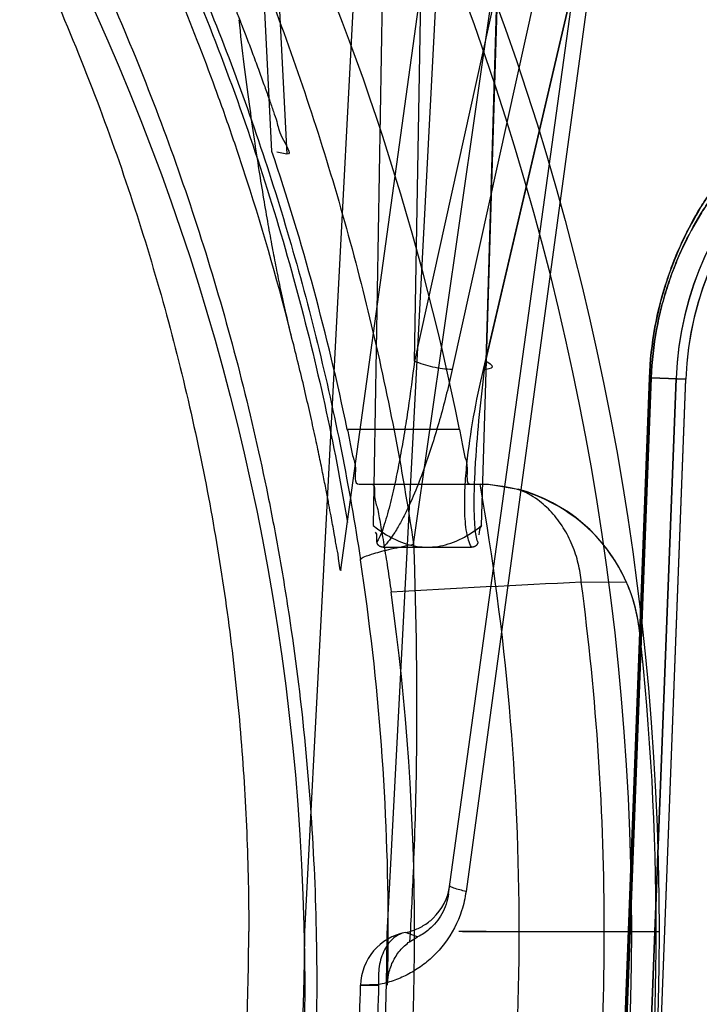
# Model space of a CAD drawing. Header units: millimetres. Extents: x 0 to 297, y 0 to 210.
# Tile 228 of 256: x 58.5938 to 58.668, y 159.026 to 159.1336. Entities that reach past the tile are written whole.
import ezdxf

# ---------------------------------------------------------------- set-up
doc = ezdxf.new("R2010")
doc.units = ezdxf.units.MM
doc.header["$LTSCALE"] = 16.335
doc.layers.get('0').update_dxf_attribs({"linetype": 'CONTINUOUS'})
for name, color, linetype in [('AXES_REF', 7, 'CONTINUOUS'), ('INTFCLR_1', 7, 'CONTINUOUS'), ('INTFCLR_144815', 7, 'CONTINUOUS'), ('INTFCLR_72935', 7, 'CONTINUOUS')]:
    doc.layers.add(name, color=color, linetype=linetype)

msp = doc.modelspace()

# ---------------------------------------------------------------- linework, layer by layer
at = {"color": 7, "linetype": 'Continuous'}
for radius in [5.8174969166, 5.817, 5.7797484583]:
    msp.add_circle((57.454730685, 154.8339782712), radius, dxfattribs=at)
msp.add_arc((57.454730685, 154.8339782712), 5.76, 278.2771290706, 261.7228709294, dxfattribs=at)
at = {"layer": 'AXES_REF', "color": 9, "linetype": 'Continuous'}
msp.add_circle((57.454730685, 154.8339782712), 5.3067073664, dxfattribs=at)
at = {"layer": 'INTFCLR_1', "color": 9, "linetype": 'Continuous'}
for p, q in [((58.6570692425, 158.9504884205), (58.6625495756, 159.0944893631)), ((58.6627570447, 159.0944893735), (58.6572800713, 158.9504884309)), ((58.6627570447, 159.0944893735), (58.6625495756, 159.0944893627)), ((58.6627570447, 159.0944893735), (58.6665201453, 159.094345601))]:
    msp.add_line(p, q, dxfattribs=at)
at = {"layer": 'INTFCLR_1', "color": 6, "linetype": 'Continuous'}
for p, q in [((58.6599605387, 158.9503657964), (58.6654621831, 159.0943657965)), ((58.6610185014, 158.9503456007), (58.6665201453, 159.0943456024))]:
    msp.add_line(p, q, dxfattribs=at)
at = {"layer": 'INTFCLR_1', "color": 9, "linetype": 'Continuous'}
msp.add_circle((58.3668984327, 159.0279782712), 0.258, dxfattribs=at)
at = {"layer": 'INTFCLR_1', "color": 6, "linetype": 'Continuous'}
for radius, start, end in [(0.03568855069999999, 90.6042427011, 177.8120294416), (0.0346305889, 90.60417744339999, 177.8120271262)]:
    msp.add_arc((58.7011254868, 159.093023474), radius, start, end, dxfattribs=at)
at = {"layer": 'INTFCLR_1', "color": 9, "linetype": 'Continuous'}
for points, knots in [([(58.2549370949, 159.2663580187), (58.2568705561, 159.2672993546), (58.260775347, 159.2691402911), (58.2686965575, 159.2726337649), (58.2828698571, 159.2782520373), (58.299616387, 159.2834483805), (58.3146277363, 159.2868627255), (58.3222720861, 159.2882900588), (58.3266882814, 159.2890249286), (58.33774588, 159.2907153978), (58.356684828, 159.2924732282), (58.3790627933, 159.2921910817), (58.393529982, 159.2908648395), (58.40020944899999, 159.2900298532), (58.404657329, 159.2894139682), (58.4166989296, 159.287503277), (58.43601565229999, 159.2831355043), (58.4547117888, 159.2768311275), (58.465771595, 159.27230123), (58.4697500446, 159.2705828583), (58.4756385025, 159.2679506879), (58.4880271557, 159.2619409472), (58.50617662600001, 159.2514158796), (58.5230847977, 159.2392886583), (58.5333954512, 159.230715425), (58.53802072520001, 159.2266320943), (58.5410665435, 159.2238783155), (58.5492247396, 159.2162357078), (58.5617657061, 159.2030329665), (58.5767605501, 159.1840059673), (58.5877622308, 159.1670596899), (58.5946605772, 159.1546398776), (58.5983943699, 159.1473311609), (58.6037932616, 159.1361262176), (58.61098291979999, 159.1186582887), (58.61716013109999, 159.098402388), (58.6202579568, 159.084810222), (58.6215206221, 159.0783687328), (58.6223200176, 159.0740050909), (58.6243091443, 159.0618763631), (58.6258826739, 159.0461969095), (58.6262713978, 159.030399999), (58.626163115, 159.0224073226), (58.6260122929, 159.0178101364), (58.6254920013, 159.0064207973), (58.6239743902, 158.9917196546), (58.621156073, 158.9761295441), (58.6194670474, 158.9684505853), (58.6184218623, 158.9640913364), (58.6167871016, 158.9576311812), (58.6140642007, 158.9481218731), (58.60849308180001, 158.9317498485), (58.601825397, 158.91598898), (58.59507487, 158.9027653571), (58.5909834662, 158.8954106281), (58.584662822, 158.8846571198), (58.5743112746, 158.8691983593), (58.5586708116, 158.8500045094), (58.5456438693, 158.8367771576), (58.536425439, 158.8284658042), (58.5301074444, 158.8230378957), (58.5186766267, 158.8139109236), (58.5012774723, 158.8019718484), (58.4864418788, 158.7938051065), (58.4787765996, 158.7900692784)], [0, 0, 0, 0, 0.0078493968, 0.0157556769, 0.0315973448, 0.06348082, 0.0796255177, 0.0877696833, 0.09186257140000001, 0.09596636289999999, 0.128600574, 0.1611442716, 0.177500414, 0.1816059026, 0.1857145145, 0.1938901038, 0.2261064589, 0.2578609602, 0.2657731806, 0.2697286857, 0.2736790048, 0.2893160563, 0.3199691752, 0.350131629, 0.3651446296, 0.3688979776, 0.3726519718, 0.3801321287, 0.4097003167, 0.4390100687, 0.4684423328, 0.4833358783, 0.4908515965, 0.498396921, 0.52873346, 0.5596898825, 0.5755734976, 0.5795998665, 0.5836492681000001, 0.5917658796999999, 0.6244614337, 0.6410489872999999, 0.6494251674, 0.6536350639, 0.6578378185, 0.6910418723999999, 0.7074624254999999, 0.7156483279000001, 0.7197377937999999, 0.7238248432, 0.7399718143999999, 0.7558251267, 0.7869322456, 0.802323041, 0.8100025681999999, 0.8176490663, 0.8478512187, 0.8777971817, 0.9079026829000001, 0.9155006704, 0.9231007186, 0.93830313, 0.9688745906, 1, 1, 1, 1]), ([(58.6625495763, 159.0944893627), (58.662619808, 159.0963347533), (58.6630138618, 159.0999125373), (58.664100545, 159.1041845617), (58.6652302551, 159.1072983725), (58.6664111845, 159.110022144), (58.667741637, 159.1124980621), (58.6691806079, 159.1147299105), (58.6705754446, 159.1166763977), (58.6723479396, 159.1188237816), (58.6745241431, 159.1210457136), (58.6772594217, 159.1234363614), (58.6805569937, 159.1257691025), (58.6838524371, 159.1275365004), (58.6863061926, 159.1285976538), (58.6884794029, 159.1294087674), (58.6905517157, 159.130021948), (58.69250900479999, 159.1304612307), (58.6942005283, 159.1307687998), (58.6960805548, 159.1310031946), (58.6980643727, 159.1311084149), (58.6999350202, 159.1310840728), (58.7013893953, 159.1309222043), (58.7022573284, 159.130706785), (58.7025319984, 159.1305245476), (58.7025288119, 159.1304415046)], [0, 0, 0, 0, 0.0914600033, 0.1775485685, 0.2176340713, 0.2554117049, 0.3245070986, 0.3565121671, 0.3868849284, 0.4430625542, 0.4942160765, 0.5407449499, 0.622837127, 0.6936370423, 0.7255204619, 0.7551831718, 0.8084811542, 0.8323748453, 0.8545106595, 0.8935971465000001, 0.9261834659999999, 0.9525880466, 0.9869372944, 0.9958842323, 1, 1, 1, 1]), ([(58.6627570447, 159.0944893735), (58.6628240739, 159.0962520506), (58.6631110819, 159.0988637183), (58.66384371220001, 159.1022110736), (58.66452311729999, 159.1045498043), (58.6653090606, 159.1067235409), (58.6664327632, 159.1093241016), (58.66769871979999, 159.1116879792), (58.6690680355, 159.1138186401), (58.6703948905, 159.1156760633), (58.6720807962, 159.1177246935), (58.6741507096, 159.1198438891), (58.6767514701, 159.1221224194), (58.6798862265, 159.1243441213), (58.6830193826, 159.1260254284), (58.6853513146, 159.1270330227), (58.6874164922, 159.1278019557), (58.69050523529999, 159.1287123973), (58.6937700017, 159.129256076), (58.69649501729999, 159.1293913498), (58.6983632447, 159.1293568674), (58.69948270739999, 159.1291864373), (58.7007591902, 159.128955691), (58.7007490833, 159.1287100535)], [0, 0, 0, 0, 0.0917842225, 0.1360970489, 0.1782041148, 0.2184084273, 0.2562887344, 0.3255446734, 0.3576106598, 0.3880326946, 0.4442782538, 0.4954661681, 0.5420028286, 0.6240531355, 0.6947612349, 0.7265873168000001, 0.7561881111, 0.8093550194, 0.8941409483, 0.9266188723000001, 0.9529352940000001, 0.9872078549, 1, 1, 1, 1])]:
    msp.add_open_spline(points, degree=3, knots=knots, dxfattribs=at)
at = {"layer": 'INTFCLR_144815', "color": 9, "linetype": 'Continuous'}
for p, q in [((58.636789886, 159.0763019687), (58.74559673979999, 159.8370621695)), ((58.6406192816, 159.0380882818), (58.6951658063, 159.4333639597)), ((58.69593181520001, 159.3439269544), (58.64101768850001, 159.0953909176)), ((58.64441310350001, 159.0953909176), (58.7024997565, 159.3439269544)), ((58.6913891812, 159.3430044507), (58.6368827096, 159.0963134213)), ((58.6446660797, 159.0963134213), (58.70232152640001, 159.3430044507)), ((58.6369187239, 159.3401876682), (58.63237640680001, 159.0783401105)), ((58.6368827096, 159.0963134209), (58.6411009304, 159.3401091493)), ((58.6442280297, 159.0783401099), (58.65209035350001, 159.3401876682)), ((58.6519963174, 159.3401091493), (58.6446660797, 159.0963134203)), ((58.6829643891, 159.3350078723), (58.6425195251, 159.0383714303)), ((58.628857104, 159.0735106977), (58.6648006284, 159.3339782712)), ((58.6216419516, 159.1446830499), (58.62296101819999, 159.1189294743)), ((58.6418002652, 159.0888481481), (58.6295526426, 159.0888481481)), ((58.6308413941, 159.0828481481), (58.6449715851, 159.0828481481)), ((58.66005267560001, 159.0721321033), (58.6551067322, 159.0721545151)), ((58.6614633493, 159.0668542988), (58.6614589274, 159.0668938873)), ((58.63723320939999, 159.0334000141), (58.6358954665, 159.0338764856)), ((58.6329697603, 159.0281876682), (58.6309981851, 159.0281115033)), ((58.6309981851, 159.0281115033), (58.6329639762, 159.0281107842))]:
    msp.add_line(p, q, dxfattribs=at)
at = {"layer": 'INTFCLR_144815', "color": 6, "linetype": 'Continuous'}
for p, q in [((58.6338983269, 159.0337405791), (58.6559220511, 159.4539782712)), ((58.62489843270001, 159.0339782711), (58.6450291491, 159.4180952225)), ((58.6213258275, 159.1192111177), (58.6194638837, 159.1556023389)), ((58.6229602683, 159.1189294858), (58.6218700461, 159.1191174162)), ((58.6449715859, 159.0828481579), (58.6482034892, 159.0823019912)), ((58.6334797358, 159.0759782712), (58.6431247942, 159.0759782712)), ((58.63635607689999, 159.0328741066), (58.6372332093, 159.0334000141)), ((58.6447248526, 159.0339782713), (58.6417252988, 159.0339782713)), ((58.64214421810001, 159.0339782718), (58.6451437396, 159.0339782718)), ((58.64472486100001, 159.0339782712), (58.6606141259, 159.0339782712)), ((58.6606141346, 159.0339782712), (58.6636141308, 159.0339782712)), ((58.66061415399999, 159.0339782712), (58.66361411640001, 159.0339782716))]:
    msp.add_line(p, q, dxfattribs=at)
for points in [[(58.6334796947, 159.0759782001), (58.6334428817, 159.075978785), (58.6334073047, 159.075980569), (58.6333729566, 159.0759835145), (58.6333398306, 159.0759876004), (58.6333079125, 159.0759927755), (58.6332771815, 159.075998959), (58.63324761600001, 159.0760061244), (58.63321920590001, 159.0760142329), (58.6331919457, 159.0760231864), (58.6331658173, 159.0760329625), (58.6331407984, 159.0760435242), (58.6331168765, 159.0760547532), (58.6330940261, 159.076066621), (58.6330722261, 159.0760791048), (58.6330514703, 159.0760920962), (58.6330317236, 159.0761055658), (58.63301297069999, 159.0761195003), (58.6329952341, 159.0761338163), (58.6329784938, 159.0761485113), (58.6329627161, 159.0761635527), (58.6329479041, 159.0761788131), (58.63293405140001, 159.07619428), (58.6329211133, 159.07620994), (58.6329090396, 159.076225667), (58.6328978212, 159.076241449), (58.6328874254, 159.0762572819), (58.6328777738, 159.0762730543), (58.632868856, 159.0762887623), (58.6328606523, 159.0763044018), (58.63285307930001, 159.0763198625), (58.63284613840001, 159.0763351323), (58.6328398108, 159.076350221), (58.6328339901, 159.076365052), (58.632828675, 159.0763796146), (58.63282386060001, 159.0763939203), (58.6328194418, 159.0764079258), (58.6328154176, 159.0764216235), (58.6328117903, 159.076435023), (58.63280846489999, 159.0764481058), (58.632805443, 159.0764608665), (58.6328027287, 159.0764733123), (58.63280023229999, 159.0764854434), (58.6327979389, 159.0764972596), (58.63279587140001, 159.076508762), (58.6327939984, 159.0765199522), (58.6327923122, 159.0765308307), (58.6327908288, 159.0765413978), (58.6327895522, 159.0765516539)], [(58.6438097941, 159.0765165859), (58.6438088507, 159.0765109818), (58.6438078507, 159.0765052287), (58.6438067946, 159.0764993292), (58.6438056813, 159.0764932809), (58.6438044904, 159.0764870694), (58.64380322, 159.0764806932), (58.6438018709, 159.0764741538), (58.6438004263, 159.0764674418), (58.64379888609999, 159.0764605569), (58.64379724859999, 159.0764534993), (58.6437954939, 159.0764462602), (58.6437936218, 159.0764388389), (58.64379162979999, 159.076431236), (58.6437894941, 159.0764234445), (58.6437872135, 159.0764154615), (58.6437847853, 159.0764072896), (58.6437821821, 159.07639893), (58.6437794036, 159.0763903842), (58.6437764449, 159.0763816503), (58.6437732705, 159.0763727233), (58.6437698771, 159.0763635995), (58.6437662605, 159.0763542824), (58.6437623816, 159.0763447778), (58.643758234, 159.0763350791), (58.64375381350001, 159.0763251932), (58.6437490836, 159.0763151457), (58.6437440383, 159.0763049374), (58.6437386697, 159.0762945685), (58.64373293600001, 159.0762840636), (58.64372682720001, 159.0762734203), (58.6437203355, 159.0762626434), (58.6437134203, 159.0762517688), (58.6437060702, 159.0762407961), (58.6436982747, 159.0762297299), (58.6436899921, 159.0762186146), (58.6436812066, 159.0762074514), (58.6436719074, 159.0761962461), (58.64366205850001, 159.0761850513), (58.6436516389, 159.0761738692), (58.6436406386, 159.0761627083), (58.6436290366, 159.0761516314), (58.6436168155, 159.0761406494), (58.6436039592, 159.0761297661), (58.6435904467, 159.0761190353), (58.6435762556, 159.0761084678), (58.6435613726, 159.0760980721), (58.6435457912, 159.0760878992), (58.6435295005, 159.0760779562), (58.643512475, 159.0760682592), (58.643494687, 159.0760588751), (58.64347610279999, 159.07604981), (58.6434567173, 159.0760410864), (58.64343654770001, 159.0760327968), (58.6434156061, 159.0760249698), (58.643393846, 159.0760176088), (58.6433711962, 159.0760107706), (58.643347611, 159.0760044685), (58.6433230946, 159.0759987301), (58.643297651, 159.0759936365), (58.6432712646, 159.0759892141), (58.6432439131, 159.0759854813), (58.6432156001, 159.0759825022), (58.643186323, 159.0759803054), (58.6431560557, 159.075978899), (58.6431247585, 159.0759783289)], [(58.643814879, 159.0765519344), (58.64381440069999, 159.0765472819), (58.64381383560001, 159.0765424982), (58.6438131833, 159.076537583), (58.6438124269, 159.07653254), (58.6438115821, 159.0765273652)]]:
    msp.add_lwpolyline(points, dxfattribs=at)
at = {"layer": 'INTFCLR_144815', "color": 9, "linetype": 'Continuous'}
msp.add_circle((58.3668984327, 159.0339782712), 0.2967156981, dxfattribs=at)
for centre, radius, start, end in [((58.3668984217, 159.0340306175), 0.2937157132, 359.9897886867, 89.9999978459), ((58.3672433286, 159.0344901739), 0.266777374, 359.890055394, 8.6435610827), ((58.8731619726, 154.6727309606), 4.4048242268, 92.8375147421, 93.1080322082), ((58.366898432, 159.0339782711), 0.2907257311, 6.899999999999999e-09, 7.5455071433), ((58.3668984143, 159.0339259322), 0.2937157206, 270.0000035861, 0.0102098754), ((58.6369964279, 159.0279786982), 0.0059996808, 100.5739138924, 178.731640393), ((58.3638551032, 159.0344347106), 0.2701658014, 358.6585698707, 359.9031966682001), ((58.3668984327, 159.0339782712), 0.2907257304, 352.4544928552, 360)]:
    msp.add_arc(centre, radius, start, end, dxfattribs=at)
at = {"layer": 'INTFCLR_144815', "color": 6, "linetype": 'Continuous'}
for centre, radius, start, end in [((58.3668984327, 159.0339782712), 0.2803243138, 11.2877879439, 25.7133570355), ((58.3668984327, 159.0339782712), 0.2683243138, 11.7996976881, 18.5207825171), ((58.3668984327, 159.0339782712), 0.2814304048, 350.0000000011, 9.9999999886), ((58.6435794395, 159.0648597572), 0.0179947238, 6.364865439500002, 88.4911031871), ((58.64356744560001, 159.0649134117), 0.0179962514, 23.6480536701, 75.0713854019), ((58.6435275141, 159.0648876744), 0.0180433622, 6.384098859, 23.6720560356), ((58.3668984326, 159.0339782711), 0.2700000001, 352.1026397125, 7.897360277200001), ((58.3668984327, 159.0339782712), 0.2963938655, 353.6277518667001, 6.372248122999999), ((58.3668984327, 159.0339782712), 0.267, 180.0510065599, 359.9489934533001), ((58.3668984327, 159.0339782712), 0.258, 180, 359.9999999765)]:
    msp.add_arc(centre, radius, start, end, dxfattribs=at)
at = {"layer": 'INTFCLR_144815', "color": 9, "linetype": 'Continuous'}
for points, knots in [([(58.36689841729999, 159.3143366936), (58.37113130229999, 159.314336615), (58.3774375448, 159.314186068), (58.3858065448, 159.313687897), (58.398146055, 159.3126632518), (58.4164420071, 159.3100665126), (58.4403016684, 159.3044004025), (58.4596060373, 159.2979085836), (58.4727686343, 159.2924586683), (58.48020422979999, 159.2890785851), (58.4911824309, 159.2837834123), (58.5070979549, 159.2749687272), (58.5271176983, 159.26142234), (58.542715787, 159.2487315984), (58.5530360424, 159.2391417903), (58.55877708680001, 159.2334436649), (58.56719075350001, 159.2247176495), (58.5790801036, 159.2109558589), (58.59331295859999, 159.1912613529), (58.60270233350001, 159.1755712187), (58.608418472, 159.1647293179), (58.61210072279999, 159.157360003), (58.6181192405, 159.1442612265), (58.6255029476, 159.1249716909), (58.6323682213, 159.1010021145), (58.6355514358, 159.0846075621), (58.63678987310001, 159.0763019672)], [0, 0, 0, 0, 0.0323899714, 0.0482450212, 0.0641481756, 0.1271321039, 0.1894167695, 0.2515535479, 0.2827426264, 0.2983963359, 0.3140475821, 0.3760051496, 0.4373985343, 0.4987868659, 0.5296594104, 0.5451698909, 0.5606765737, 0.6224102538, 0.6841298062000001, 0.7463992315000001, 0.762125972, 0.7779128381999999, 0.8094313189, 0.8724013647, 0.9357430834, 1, 1, 1, 1]), ([(58.10280612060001, 159.0745833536), (58.1040201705, 159.0825555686), (58.1071516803, 159.0983318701), (58.1128033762, 159.1176011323), (58.11762793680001, 159.1307342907), (58.1206282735, 159.1381300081), (58.1253278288, 159.1490133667), (58.13321521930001, 159.1648317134), (58.14548705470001, 159.1848487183), (58.1571028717, 159.2005455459), (58.1659389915, 159.2109810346), (58.1711981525, 159.2167929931), (58.1792472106, 159.2253047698), (58.1919989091, 159.2373929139), (58.2103848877, 159.2519956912), (58.2251322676, 159.2617261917), (58.2353524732, 159.2676851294), (58.2422841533, 159.2715221), (58.2546244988, 159.2778245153), (58.2728880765, 159.285662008), (58.2899313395, 159.2912312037), (58.30153996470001, 159.2943134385), (58.3093842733, 159.2962066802), (58.3231834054, 159.2990423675), (58.3431212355, 159.3017440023), (58.3632244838, 159.3026307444), (58.3773192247, 159.302292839), (58.3854054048, 159.3018219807), (58.3974809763, 159.3008409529), (58.4153823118, 159.29835573), (58.4387316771, 159.2929318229), (58.457628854, 159.2867156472), (58.4705171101, 159.2814949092), (58.4777954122, 159.2782579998), (58.4885330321, 159.2731908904), (58.50409814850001, 159.2647582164), (58.5236887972, 159.251790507), (58.5389592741, 159.2396364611), (58.54906464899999, 159.2304490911), (58.5546831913, 159.2249927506), (58.5629090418, 159.2166453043), (58.57453380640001, 159.2034814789), (58.5884593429, 159.1846293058), (58.5976513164, 159.169600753), (58.6032459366, 159.1592167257), (58.60684682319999, 159.1521644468), (58.6127303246, 159.1396337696), (58.6199506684, 159.1211761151), (58.626665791, 159.0982328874), (58.6297795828, 159.0825346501), (58.6309907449, 159.0745833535)], [0, 0, 0, 0, 0.0318457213, 0.0634185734, 0.0791931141, 0.0870815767, 0.094933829, 0.1260061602, 0.1567815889, 0.1875451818, 0.2030139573, 0.210765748, 0.2184960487, 0.2492749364, 0.2800521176, 0.3111084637, 0.3189436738, 0.3267698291, 0.3423932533, 0.3736478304, 0.40514581, 0.4130942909, 0.4210773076, 0.4370099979, 0.4687094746, 0.5004174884, 0.5163608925, 0.5243692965, 0.5324013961, 0.5642032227, 0.5956284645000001, 0.6269453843, 0.6426486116, 0.6505262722, 0.6583992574, 0.6895346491, 0.72033006, 0.7510658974, 0.7665005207, 0.7742492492, 0.7819920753, 0.8127794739, 0.8435012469, 0.8744409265, 0.8822471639, 0.8900796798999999, 0.905708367, 0.9368993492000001, 0.9682376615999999, 1, 1, 1, 1]), ([(58.623606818, 159.098411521), (58.6221361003, 159.1043521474), (58.6199436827, 159.1120638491), (58.61681468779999, 159.1214489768), (58.6142909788, 159.1285170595), (58.6095472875, 159.1405888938), (58.6017786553, 159.1572366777), (58.590926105, 159.1762440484), (58.5806562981, 159.1912375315), (58.57284241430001, 159.2012644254), (58.5681926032, 159.206865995), (58.5610720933, 159.2150936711), (58.5497761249, 159.2268698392), (58.5334440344, 159.24131641), (58.5203004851, 159.2511379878), (58.51115987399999, 159.2572556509), (58.5049284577, 159.2612395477), (58.4938006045, 159.2678692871), (58.47727957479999, 159.2763494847), (58.45652971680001, 159.2848729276), (58.4403594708, 159.2899510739), (58.42931597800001, 159.292774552), (58.4218293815, 159.2945152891), (58.4123792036, 159.2963875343), (58.4028426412, 159.2978449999), (58.3951714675, 159.2987592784), (58.3836973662, 159.2998712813), (58.3664658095, 159.3005942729), (58.3435169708, 159.299554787), (58.3264362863, 159.2972800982), (58.3151377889, 159.2951426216), (58.3076507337, 159.2935556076), (58.2947999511, 159.2903903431), (58.2769246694, 159.2847444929), (58.2562901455, 159.2762419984), (58.2398297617, 159.2677768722), (58.2295210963, 159.2616262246), (58.224834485, 159.2586604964), (58.22173684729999, 159.2566544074), (58.21338472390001, 159.2510574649), (58.2002725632, 159.2412495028), (58.1839810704, 159.2268297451), (58.1714548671, 159.2137680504), (58.1632576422, 159.2040974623), (58.15872795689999, 159.1984073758), (58.1521177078, 159.1897441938), (58.1428680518, 159.1762408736), (58.1320064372, 159.1572150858), (58.1242330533, 159.1405515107), (58.1194885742, 159.1284712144), (58.1169674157, 159.1214059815), (58.11384549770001, 159.1120372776), (58.1116582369, 159.1043414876), (58.11019015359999, 159.0984118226)], [0, 0, 0, 0, 0.0260933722, 0.0341459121, 0.0421792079, 0.0580898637, 0.08943313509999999, 0.1204101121, 0.1513108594, 0.1668239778, 0.1745963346, 0.1823477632, 0.2132152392, 0.244081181, 0.2752183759, 0.2830803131, 0.2909751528, 0.3067500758, 0.3382935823, 0.3700502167, 0.4022856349, 0.4104553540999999, 0.4186483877, 0.4350547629, 0.4515167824, 0.4597669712, 0.4679907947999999, 0.50066556, 0.5331935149, 0.5658225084, 0.5740275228, 0.5822189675, 0.5984510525, 0.6304407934, 0.6620376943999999, 0.6934977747, 0.7092581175, 0.7132052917, 0.7171442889, 0.7249927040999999, 0.7560706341, 0.7868683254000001, 0.8176571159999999, 0.8331371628, 0.8409068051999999, 0.8486637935, 0.8795968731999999, 0.9106030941, 0.9419732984, 0.957896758, 0.9659251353, 0.9739546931, 1, 1, 1, 1]), ([(58.6368827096, 159.0963134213), (58.6366760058, 159.0945706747), (58.6363304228, 159.0919606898), (58.6357922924, 159.0884974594), (58.6353461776, 159.0859203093), (58.6348503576, 159.0833723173), (58.63437997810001, 159.081277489), (58.6339553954, 159.0796352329), (58.6335151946, 159.0781843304), (58.6331605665, 159.0771259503), (58.6327895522, 159.0765516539)], [0, 0, 0, 0, 0.2600491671, 0.3900523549, 0.5193179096, 0.6475945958, 0.7746255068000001, 0.8374976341, 0.8986873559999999, 1, 1, 1, 1]), ([(58.64101768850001, 159.0953909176), (58.6403058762, 159.0953832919), (58.6388932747, 159.0956068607), (58.637518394, 159.0960037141), (58.6368827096, 159.0963134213)], [0, 0, 0, 0, 0.5016691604, 1, 1, 1, 1]), ([(58.643814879, 159.0765519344), (58.6436395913, 159.0769966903), (58.6435077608, 159.0780384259), (58.6434242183, 159.0794711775), (58.6434078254, 159.0812738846), (58.6434623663, 159.0833757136), (58.6436527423, 159.0867972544), (58.64403144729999, 159.0911199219), (58.64443816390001, 159.0945785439), (58.6446660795, 159.09631342)], [0, 0, 0, 0, 0.07224385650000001, 0.1560258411, 0.217793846, 0.3443796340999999, 0.4738019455, 0.7355703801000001, 1, 1, 1, 1]), ([(58.6446660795, 159.09631342), (58.644960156, 159.0961692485), (58.6459255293, 159.0955122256), (58.6447507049, 159.0953872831), (58.64441310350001, 159.0953909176)], [0, 0, 0, 0, 0.4924034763, 1, 1, 1, 1]), ([(58.6410176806, 159.0953909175), (58.6406327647, 159.0936488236), (58.6399839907, 159.091042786), (58.6389698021, 159.0876035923), (58.63812105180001, 159.0850346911), (58.6371699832, 159.0824913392), (58.6362666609, 159.0804052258), (58.6354433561, 159.078774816), (58.6346419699, 159.0773931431), (58.6339706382, 159.0764540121), (58.6334796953, 159.0759781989)], [0, 0, 0, 0, 0.2549595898, 0.3835301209, 0.5123481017, 0.6415063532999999, 0.7714493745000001, 0.8370297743, 0.9022977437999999, 1, 1, 1, 1]), ([(58.64312475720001, 159.0759783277), (58.6428422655, 159.0764667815), (58.6426021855, 159.0774245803), (58.6424323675, 159.0787785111), (58.64235012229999, 159.0804188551), (58.6423966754, 159.0825160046), (58.6426751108, 159.085929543), (58.6433030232, 159.0902424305), (58.6440132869, 159.0936715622), (58.64441311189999, 159.0953909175)], [0, 0, 0, 0, 0.0860395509, 0.1466243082, 0.2088208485, 0.3360323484, 0.4662794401, 0.7308335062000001, 1, 1, 1, 1]), ([(58.6551067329, 159.0721545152), (58.65504515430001, 159.0728346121), (58.6548212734, 159.0742122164), (58.654176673, 159.0762242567), (58.6532061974, 159.0781271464), (58.6519325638, 159.0798097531), (58.6502905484, 159.0812865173), (58.648963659, 159.0820147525), (58.6482035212, 159.0823019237)], [0, 0, 0, 0, 0.1587862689, 0.3232324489, 0.4893702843, 0.6531213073, 0.8110563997, 1, 1, 1, 1]), ([(58.6309907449, 159.0745833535), (58.6309388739, 159.0747161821), (58.63168558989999, 159.0750498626), (58.632310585, 159.075253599), (58.6333869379, 159.0755495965), (58.6348113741, 159.0758939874), (58.6359778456, 159.0761405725), (58.6367898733, 159.0763019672)], [0, 0, 0, 0, 0.0700793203, 0.2702339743, 0.4183258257, 0.5931241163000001, 1, 1, 1, 1]), ([(58.6367898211, 159.0763019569), (58.6370839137, 159.0683445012), (58.6372603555, 159.0563702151), (58.6368317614, 159.041893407), (58.63650451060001, 159.0353826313), (58.6363564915, 159.032873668)], [0, 0, 0, 0, 0.5498636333, 0.8264465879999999, 1, 1, 1, 1]), ([(58.6358954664, 159.0338764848), (58.63616719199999, 159.0339287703), (58.6368461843, 159.0341112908), (58.6378932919, 159.0345994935), (58.6396637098, 159.0359200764), (58.6405607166, 159.0376638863), (58.6407426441, 159.038982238)], [0, 0, 0, 0, 0.111716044, 0.2829048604, 0.4626988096, 1, 1, 1, 1]), ([(58.6425195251, 159.0383714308), (58.642072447, 159.0384701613), (58.641466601, 159.0386170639), (58.64093248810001, 159.0388132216), (58.640735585, 159.0389310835), (58.6407426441, 159.038982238)], [0, 0, 0, 0, 0.721893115, 0.9185801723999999, 1, 1, 1, 1]), ([(58.6425195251, 159.0383714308), (58.6424221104, 159.0376564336), (58.6419608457, 159.0356289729), (58.6406878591, 159.033187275), (58.6389760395, 159.0312654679), (58.6375903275, 159.0301192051), (58.636113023, 159.029226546), (58.6345693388, 159.0285729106), (58.6335042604, 159.0282919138), (58.6329697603, 159.0281876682)], [0, 0, 0, 0, 0.1455364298, 0.4173807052, 0.5432561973, 0.663010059, 0.7786564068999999, 0.8901682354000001, 1, 1, 1, 1]), ([(58.6358954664, 159.0338764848), (58.6354444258, 159.0337940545), (58.6344916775, 159.0333284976), (58.6334877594, 159.03196036), (58.63295279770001, 159.0301599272), (58.63291809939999, 159.0288464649), (58.6329697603, 159.0281876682)], [0, 0, 0, 0, 0.1984692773, 0.4371861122, 0.7139604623, 1, 1, 1, 1]), ([(58.3869914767, 158.7689267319), (58.395377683, 158.7695699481), (58.412022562, 158.7716539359), (58.4304249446, 158.7757732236), (58.44243887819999, 158.7792231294), (58.4503543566, 158.7817009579), (58.4638714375, 158.7864641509), (58.48247879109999, 158.7945209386), (58.5036352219, 158.8060912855), (58.5185712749, 158.8161207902), (58.5281092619, 158.8233410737), (58.5343592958, 158.8282993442), (58.5449337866, 158.8372898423), (58.55910788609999, 158.851089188), (58.5719799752, 158.8660832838), (58.5802690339, 158.8771593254), (58.5848169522, 158.8836823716), (58.5914500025, 158.8936679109), (58.6005861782, 158.9092629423), (58.6091613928, 158.927499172), (58.61431013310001, 158.9407174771), (58.6170220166, 158.9484565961), (58.62085134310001, 158.96025167), (58.6255795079, 158.9783216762), (58.62964224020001, 159.0030080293), (58.6308074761, 159.0197064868), (58.6309981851, 159.0281115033)], [0, 0, 0, 0, 0.0646712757, 0.128756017, 0.144762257, 0.1607751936, 0.1925243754, 0.2549242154, 0.3164399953, 0.3776942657, 0.3930416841, 0.4084179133, 0.439031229, 0.4997315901, 0.5603068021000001, 0.5907642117, 0.6060722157, 0.6214442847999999, 0.6829352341, 0.7448362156, 0.7761705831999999, 0.791975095, 0.8078842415, 0.8715193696, 0.935356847, 1, 1, 1, 1]), ([(58.6329697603, 159.0281876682), (58.6327754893, 159.0195921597), (58.6315955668, 159.0025177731), (58.627492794, 158.9772741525), (58.6227222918, 158.9587913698), (58.6188592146, 158.9467254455), (58.6161245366, 158.938811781), (58.6109334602, 158.9252996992), (58.6022907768, 158.9066570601), (58.5930811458, 158.8907014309), (58.58639049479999, 158.8804869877), (58.5818088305, 158.8738170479), (58.5734591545, 158.8624971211), (58.560494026, 158.8471702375), (58.546209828, 158.8330542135), (58.5355502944, 158.8238581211), (58.5292541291, 158.8187863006), (58.5196495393, 158.8114096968), (58.50461382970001, 158.8011568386), (58.4833041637, 158.7893258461), (58.4645578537, 158.7810860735), (58.4509400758, 158.7762138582), (58.4429675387, 158.7736813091), (58.4308726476, 158.7701542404), (58.4123436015, 158.7659447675), (58.39557762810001, 158.7638098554), (58.3871314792, 158.7631542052)], [0, 0, 0, 0, 0.065112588, 0.129394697, 0.1934385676, 0.2094427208, 0.2253383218, 0.256842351, 0.3190311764, 0.3807412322, 0.3961553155, 0.411501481, 0.442018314, 0.5026504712, 0.5633236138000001, 0.5938905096, 0.609235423, 0.6245466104, 0.6856021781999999, 0.7468424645, 0.8088893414, 0.8404348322, 0.8563390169, 0.8722339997, 0.9358427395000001, 1, 1, 1, 1])]:
    msp.add_open_spline(points, degree=3, knots=knots, dxfattribs=at)
at = {"layer": 'INTFCLR_144815', "color": 6, "linetype": 'Continuous'}
for points, knots in [([(58.3668984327, 159.3017547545), (58.3712098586, 159.3017547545), (58.37982573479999, 159.3015446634), (58.3927263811, 159.3006000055), (58.40556419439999, 159.2990282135), (58.4183485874, 159.296825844), (58.4310701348, 159.2939877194), (58.4437271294, 159.2905013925), (58.456297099, 159.2863582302), (58.4687606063, 159.2815470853), (58.4807171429, 159.2762229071), (58.4916389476, 159.2707070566), (58.5011419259, 159.2653756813), (58.509283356, 159.2603909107), (58.5163165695, 159.2557536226), (58.5224250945, 159.2514610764), (58.5277559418, 159.2475009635), (58.53241972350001, 159.2438636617), (58.53651218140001, 159.2405322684), (58.5401162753, 159.2374847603), (58.5432901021, 159.2347087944), (58.5460856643, 159.2321892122), (58.54855398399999, 159.2299044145), (58.5507472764, 159.2278251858), (58.55270580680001, 159.2259282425), (58.5544651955, 159.2241907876), (58.5560483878, 159.2225995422), (58.5575502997, 159.2210656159), (58.5590932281, 159.219464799), (58.5608043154, 159.2176583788), (58.5627287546, 159.215585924), (58.5648833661, 159.2132125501), (58.5672556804, 159.2105316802), (58.5696906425, 159.2077003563), (58.57215509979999, 159.2047508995), (58.5746681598, 159.2016550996), (58.5773960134, 159.1981858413), (58.5803952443, 159.1942316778), (58.5837071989, 159.1896823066), (58.587350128, 159.1844359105), (58.59133869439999, 159.1783688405), (58.5956647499, 159.1713569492), (58.60032787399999, 159.1632149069), (58.6053090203, 159.1537147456), (58.6105118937, 159.1426712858), (58.61556349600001, 159.1304475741), (58.6201288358, 159.1175745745), (58.6239985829, 159.104614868), (58.6271708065, 159.0916634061), (58.6288462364, 159.0829990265), (58.6295714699, 159.078687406)], [0, 0, 0, 0, 0.0345251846, 0.0689826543, 0.1035440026, 0.138054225, 0.1728250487, 0.2078784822, 0.2431411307, 0.2787664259, 0.3148172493, 0.347905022, 0.3767116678, 0.4020494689, 0.4243335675, 0.4441618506, 0.4618276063, 0.4775066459, 0.4915200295, 0.5040819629, 0.5153003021, 0.5252839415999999, 0.5342179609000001, 0.5422336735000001, 0.5494847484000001, 0.5560515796, 0.5620342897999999, 0.5674595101, 0.5732424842, 0.5798382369, 0.5873840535, 0.5958895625, 0.6055067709, 0.6160496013, 0.6257925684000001, 0.6362843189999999, 0.6479789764, 0.6611317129, 0.67602449, 0.693037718, 0.7122740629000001, 0.7341600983, 0.7590040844, 0.7873951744, 0.8200362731, 0.8567275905, 0.8932629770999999, 0.9293648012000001, 0.9649882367, 1, 1, 1, 1]), ([(58.3668984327, 159.2876985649), (58.37072364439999, 159.2876985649), (58.3783830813, 159.2875232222), (58.38986594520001, 159.286732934), (58.40134560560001, 159.2854107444), (58.412818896, 159.2835491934), (58.42428175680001, 159.2811378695), (58.4357273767, 159.2781638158), (58.4471457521, 159.274611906), (58.4585236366, 159.2704651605), (58.46984340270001, 159.2657053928), (58.4810824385, 159.2603140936), (58.4922118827, 159.2542737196), (58.5031961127, 159.2475692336), (58.5139912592, 159.2401905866), (58.5245461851, 159.2321345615), (58.53480029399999, 159.2234091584), (58.5446852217, 159.21403688), (58.5541269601, 159.2040580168), (58.563049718, 159.1935323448), (58.5713813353, 159.182538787), (58.5790583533, 159.1711736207), (58.5860327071, 159.1595433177), (58.5922764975, 159.1477548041), (58.59778268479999, 159.1359074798), (58.6025638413, 159.124083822), (58.6066474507, 159.1123464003), (58.6100704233, 159.10073633), (58.6128738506, 159.0892749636), (58.61509847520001, 159.0779675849), (58.6167816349, 159.0668061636), (58.6179551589, 159.0557718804), (58.61864361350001, 159.0448438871), (58.6187913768, 159.0375882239), (58.6187884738, 159.0339782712)], [0, 0, 0, 0, 0.0288942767, 0.0578478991, 0.0869136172, 0.1161495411, 0.1456150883, 0.17536286, 0.2054436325, 0.2359079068, 0.2668019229, 0.2981636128, 0.3300272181, 0.3624129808, 0.3953267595, 0.4287535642, 0.4626639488, 0.496980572, 0.5315970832, 0.5663822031, 0.6011593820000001, 0.6357401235, 0.6699302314, 0.7035466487, 0.7364587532, 0.7685700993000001, 0.7998436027, 0.8302944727, 0.8599662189, 0.8889391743, 0.9173142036, 0.9452012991, 0.9727317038, 1, 1, 1, 1]), ([(58.60919705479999, 159.1531058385), (58.6096139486, 159.1522579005), (58.6103943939, 159.1506473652), (58.6114798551, 159.1483478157), (58.61242963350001, 159.1462838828), (58.6132792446, 159.1443987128), (58.6140985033, 159.1425395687), (58.61490562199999, 159.140670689), (58.6156794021, 159.1388376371), (58.6163663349, 159.1371779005), (58.616961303, 159.1357097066), (58.61750816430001, 159.1343365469), (58.61805380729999, 159.1329468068), (58.6186372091, 159.1314319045), (58.6192669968, 159.1297615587), (58.6199055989, 159.1280323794), (58.620499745, 159.1263766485), (58.6210232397, 159.1249012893), (58.6214441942, 159.1236441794), (58.6219723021, 159.1222231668), (58.6220746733, 159.1210510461), (58.6235913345, 159.1188213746), (58.62296101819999, 159.1189294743)], [0, 0, 0, 0, 0.076859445, 0.1455736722, 0.206840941, 0.2616669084, 0.3137711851, 0.3720999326, 0.4272566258, 0.4756159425, 0.5182130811, 0.5561164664, 0.5958441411, 0.6396599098, 0.688160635, 0.7410659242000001, 0.7895402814, 0.8314502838, 0.8677977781, 0.8992000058, 0.9479796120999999, 1, 1, 1, 1]), ([(58.6236067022, 159.0984117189), (58.6233521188, 159.0994093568), (58.6228998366, 159.1013019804), (58.62231227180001, 159.1039994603), (58.6218160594, 159.1064405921), (58.6213591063, 159.1088209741), (58.62090068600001, 159.1113371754), (58.62041578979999, 159.1141381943), (58.6199139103, 159.1172419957), (58.6193859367, 159.1206822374), (58.6188383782, 159.1245357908), (58.6182695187, 159.1288865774), (58.6179118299, 159.1319685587), (58.61773288, 159.1336046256)], [0, 0, 0, 0, 0.0865128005, 0.1634828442, 0.2319623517, 0.2958179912, 0.3671431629, 0.4468634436, 0.5346697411, 0.6313231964, 0.7393098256, 0.8617097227, 1, 1, 1, 1]), ([(58.628857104, 159.0735106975), (58.6287992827, 159.0730916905), (58.62858119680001, 159.075195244), (58.6283746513, 159.0759893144), (58.6280907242, 159.0777002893), (58.62781921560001, 159.0791510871), (58.6275356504, 159.0806749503), (58.627264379, 159.0820907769), (58.62693996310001, 159.083742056), (58.6265505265, 159.0856617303), (58.6260876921, 159.0878620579), (58.6255519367, 159.0903073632), (58.62495253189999, 159.0929274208), (58.6243020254, 159.0956481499), (58.6238428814, 159.0974862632), (58.6236066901, 159.0984117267)], [0, 0, 0, 0, 0.0498501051, 0.1031040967, 0.1583443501, 0.2351046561, 0.2834704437, 0.3397864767, 0.4053355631, 0.4816895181, 0.5706744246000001, 0.6703151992, 0.7767173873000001, 0.8874332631, 1, 1, 1, 1]), ([(58.6295526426, 159.0888481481), (58.62966183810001, 159.0883254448), (58.6298844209, 159.0873341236), (58.6301271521, 159.0858440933), (58.6306146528, 159.084600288), (58.6302481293, 159.0828481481), (58.6308413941, 159.0828481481)], [0, 0, 0, 0, 0.2610259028, 0.5033508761, 0.7099977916, 1, 1, 1, 1]), ([(58.6418002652, 159.0888481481), (58.6419045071, 159.088325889), (58.6421178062, 159.0873352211), (58.6423473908, 159.0858459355), (58.6428236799, 159.0846018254), (58.6424435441, 159.0828481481), (58.6430364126, 159.0828481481)], [0, 0, 0, 0, 0.26078817, 0.502999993, 0.7096798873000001, 1, 1, 1, 1]), ([(58.6322289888, 159.0828481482), (58.6326264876, 159.0828481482), (58.6324025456, 159.0814135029), (58.63290867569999, 159.0802356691), (58.6331100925, 159.07869864), (58.6333637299, 159.0773528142), (58.6335572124, 159.0761971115), (58.63375722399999, 159.0749788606), (58.6339557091, 159.0737073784), (58.6341508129, 159.0724010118), (58.6342761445, 159.0715197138), (58.6343376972, 159.0710759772)], [0, 0, 0, 0, 0.09966018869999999, 0.2181917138, 0.3758816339, 0.4670527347, 0.565111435, 0.6688194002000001, 0.7768260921, 0.8876818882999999, 1, 1, 1, 1]), ([(58.6406192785, 159.0380882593), (58.640567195, 159.0377108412), (58.6403860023, 159.0369551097), (58.63992422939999, 159.0359062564), (58.6392902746, 159.0349799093), (58.6384174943, 159.034104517), (58.6376886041, 159.0336216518), (58.63723320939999, 159.0334000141)], [0, 0, 0, 0, 0.1902005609, 0.3853731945, 0.5690912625, 0.7471617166, 1, 1, 1, 1]), ([(58.3668984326, 158.7805670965), (58.3689106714, 158.7805670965), (58.372936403, 158.7806155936), (58.3789740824, 158.7808339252), (58.385011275, 158.7811981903), (58.3910476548, 158.7817089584), (58.3970828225, 158.7823670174), (58.40311636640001, 158.7831733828), (58.4091476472, 158.7841292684), (58.41517605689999, 158.7852361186), (58.42120064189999, 158.786495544), (58.4272204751, 158.7879093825), (58.4332341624, 158.7894795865), (58.4392403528, 158.7912083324), (58.44523712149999, 158.7930978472), (58.4512225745, 158.7951505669), (58.4571941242, 158.7973688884), (58.463149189, 158.7997553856), (58.469084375, 158.8023124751), (58.4749962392, 158.8050426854), (58.4808804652, 158.8079482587), (58.48673261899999, 158.8110314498), (58.492547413, 158.8142941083), (58.4983191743, 158.8177378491), (58.5040414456, 158.8213637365), (58.5097072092, 158.8251723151), (58.5153087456, 158.8291634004), (58.520837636, 158.8333359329), (58.5262848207, 158.8376878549), (58.5316406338, 158.8422159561), (58.5368948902, 158.8469157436), (58.5420369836, 158.8517813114), (58.5470560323, 158.8568052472), (58.5519410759, 158.8619785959), (58.5566813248, 158.8672909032), (58.5612664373, 158.8727303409), (58.5656867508, 158.8782838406), (58.5699335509, 158.8839373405), (58.5739993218, 158.889676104), (58.5778779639, 158.8954851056), (58.5815650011, 158.9013495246), (58.5850573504, 158.9072546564), (58.588353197, 158.9131859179), (58.5914518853, 158.9191288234), (58.5943547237, 158.9250708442), (58.5970649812, 158.9310022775), (58.5995876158, 158.9369167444), (58.60192832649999, 158.9428099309), (58.6040931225, 158.9486790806), (58.6060879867, 158.954522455), (58.6079187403, 158.9603391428), (58.6095909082, 158.9661287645), (58.6111096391, 158.9718912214), (58.61247967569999, 158.97762649), (58.6137054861, 158.9833350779), (58.614791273, 158.9890182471), (58.6157409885, 158.9946784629), (58.616558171, 159.000318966), (58.61724587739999, 159.0059436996), (58.6178065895, 159.0115567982), (58.618242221, 159.0171626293), (58.6185541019, 159.0227656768), (58.618742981, 159.0283705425), (58.6187869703, 159.0321086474), (58.6187884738, 159.0339782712)], [0, 0, 0, 0, 0.0152115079, 0.0304312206, 0.0456674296, 0.060928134, 0.076221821, 0.0915561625, 0.1069396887, 0.1223797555, 0.1378850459, 0.1534623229, 0.169120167, 0.1848647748, 0.2007045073, 0.2166448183, 0.2326936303, 0.2488553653, 0.2651371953, 0.2815421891, 0.2980761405, 0.3147407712, 0.3315399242, 0.3484738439, 0.3655424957, 0.3827441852, 0.4000751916, 0.4175297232, 0.4350996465, 0.4527744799, 0.4705409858, 0.4883832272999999, 0.5062825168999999, 0.524217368, 0.5421640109, 0.5600969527, 0.5779894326, 0.5958136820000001, 0.6135422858, 0.6311489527, 0.6486090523, 0.6659016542, 0.6830048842, 0.6998975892, 0.7165613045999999, 0.7329915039, 0.7491899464, 0.7651635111, 0.7809214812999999, 0.7964748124, 0.8118350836, 0.8270148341, 0.8420260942, 0.856879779, 0.8715864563, 0.8861599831, 0.9006149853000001, 0.9149693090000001, 0.9292409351, 0.9434482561, 0.9576092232, 0.9717425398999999, 0.9858665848, 1, 1, 1, 1]), ([(58.63394686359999, 159.0281100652), (58.6339462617, 159.0284919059), (58.6340282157, 159.0293644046), (58.63445689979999, 159.0306812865), (58.6352524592, 159.0319261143), (58.6359730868, 159.0325967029), (58.63635607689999, 159.0328741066)], [0, 0, 0, 0, 0.2071504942, 0.4721883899, 0.7434498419, 1, 1, 1, 1])]:
    msp.add_open_spline(points, degree=3, knots=knots, dxfattribs=at)
at = {"layer": 'INTFCLR_144815', "color": 7, "linetype": 'Continuous'}
for points, knots in [([(58.6323764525, 159.0783401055), (58.632787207, 159.0780153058), (58.6335922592, 159.0774336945), (58.63483155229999, 159.0767559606), (58.6360223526, 159.0762975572), (58.6371724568, 159.0760360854), (58.6379313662, 159.0759771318), (58.638302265, 159.0759782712)], [0, 0, 0, 0, 0.2417173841, 0.4573383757, 0.6502232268, 0.8287934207, 1, 1, 1, 1]), ([(58.638302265, 159.0759782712), (58.6386798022, 159.0759777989), (58.6394478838, 159.0760375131), (58.6406045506, 159.0763045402), (58.6417880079, 159.0767637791), (58.643018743, 159.077437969), (58.6438170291, 159.078016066), (58.6442280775, 159.0783401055)], [0, 0, 0, 0, 0.1742703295, 0.3539854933, 0.5461169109, 0.7583934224, 1, 1, 1, 1])]:
    msp.add_open_spline(points, degree=3, knots=knots, dxfattribs=at)
at = {"layer": 'INTFCLR_144815', "color": 6, "linetype": 'Continuous'}
for points in [[(58.6327895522, 159.0765518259), (58.6327441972, 159.0769046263), (58.63290356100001, 159.0773844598), (58.6326254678, 159.0776062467)], [(58.6442280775, 159.0783401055), (58.643951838, 159.078119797), (58.64397266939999, 159.0776740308), (58.64392761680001, 159.077323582)]]:
    msp.add_open_spline(points, degree=3, dxfattribs=at)
at = {"layer": 'INTFCLR_72935', "color": 9, "linetype": 'Continuous'}
for p, q in [((58.6625495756, 159.0944893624), (58.6570692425, 158.9504884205)), ((58.6572800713, 158.9504884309), (58.6627570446, 159.0944893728)), ((58.6627570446, 159.0944893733), (58.6625495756, 159.0944893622)), ((58.6665201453, 159.094345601), (58.6627570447, 159.0944893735))]:
    msp.add_line(p, q, dxfattribs=at)
at = {"layer": 'INTFCLR_72935', "color": 6, "linetype": 'Continuous'}
for p, q in [((58.6654621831, 159.0943657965), (58.6599605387, 158.9503657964)), ((58.6610192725, 158.9503657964), (58.6665209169, 159.0943657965))]:
    msp.add_line(p, q, dxfattribs=at)
for radius, start, end in [(0.03568855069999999, 89.9999999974, 177.812029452), (0.0346305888, 89.9999992, 177.8120271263)]:
    msp.add_arc((58.7011254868, 159.093023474), radius, start, end, dxfattribs=at)
at = {"layer": 'INTFCLR_72935', "color": 9, "linetype": 'Continuous'}
for points, knots in [([(58.7025288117, 159.130441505), (58.7025320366, 159.1305255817), (58.70225218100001, 159.1307088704), (58.7013764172, 159.1309245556), (58.6999100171, 159.1310857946), (58.69803104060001, 159.1311077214), (58.69604727, 159.1310000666), (58.6936958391, 159.1307044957), (58.6915085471, 159.1302560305), (58.689576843, 159.129733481), (58.6873732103, 159.1290286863), (58.6843841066, 159.1278207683), (58.6805677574, 159.1257755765), (58.6776615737, 159.1237216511), (58.675667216, 159.1220448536), (58.674206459, 159.1207209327), (58.6723596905, 159.1188360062), (58.6705959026, 159.1167022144), (58.6692036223, 159.1147636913), (58.6677605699, 159.1125309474), (58.6664255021, 159.1100517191), (58.6652403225, 159.107323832), (58.6644114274, 159.1050440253), (58.663694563, 159.1025892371), (58.6629222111, 159.0990774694), (58.6626199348, 159.0963380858), (58.6625495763, 159.0944893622)], [0, 0, 0, 0, 0.004166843, 0.01323266, 0.0478814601, 0.074389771, 0.1069938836, 0.1459556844, 0.1917372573, 0.2174125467, 0.245035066, 0.3062784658, 0.3767752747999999, 0.459027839, 0.4819270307, 0.5057988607, 0.5566382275, 0.6124649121, 0.6427089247, 0.6747950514, 0.7440799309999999, 0.7818305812, 0.8220218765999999, 0.8641331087, 0.9083783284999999, 1, 1, 1, 1]), ([(58.70074908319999, 159.128710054), (58.7007593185, 159.1289589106), (58.6994670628, 159.1291872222), (58.69834038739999, 159.1293591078), (58.6964629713, 159.1293907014), (58.694609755, 159.1292965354), (58.69236731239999, 159.1290232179), (58.6902935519, 159.1286021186), (58.6884585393, 159.1281089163), (58.6863650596, 159.1274419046), (58.6835242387, 159.126295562), (58.67989639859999, 159.1243502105), (58.6767587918, 159.1221286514), (58.6741565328, 159.1198493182), (58.6720919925, 159.1177363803), (58.67041435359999, 159.115700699), (58.6690899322, 159.113850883), (58.6677167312, 159.1117193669), (58.6664463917, 159.1093523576), (58.66531863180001, 159.1067478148), (58.6645297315, 159.1045706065), (58.663847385, 159.1022261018), (58.6631120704, 159.0988716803), (58.6628241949, 159.0962552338), (58.6627570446, 159.0944893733)], [0, 0, 0, 0, 0.012959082, 0.0475293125, 0.073948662, 0.10644388, 0.1452824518, 0.1909325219, 0.2165414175, 0.2440987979, 0.305222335, 0.3756264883, 0.4578355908, 0.5046055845, 0.5554782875, 0.611371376, 0.641663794, 0.6738102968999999, 0.7432547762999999, 0.7811073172, 0.8214170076, 0.8636615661, 0.9080549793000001, 1, 1, 1, 1])]:
    msp.add_open_spline(points, degree=3, knots=knots, dxfattribs=at)

doc.saveas('drawing.dxf')
